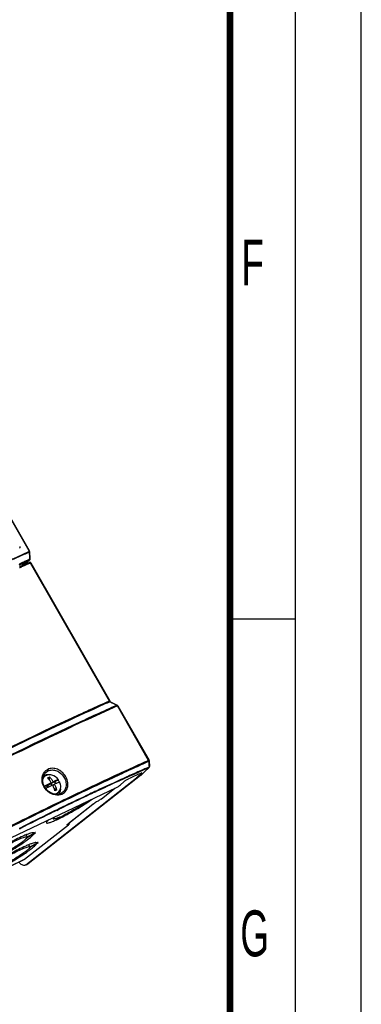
# Model space of a CAD drawing. Header units: millimetres. Extents: x 0 to 594, y 0 to 420.
# Tile 33 of 49: x 568 to 594, y 81 to 156. Entities that reach past the tile are written whole.
import ezdxf

# ---------------------------------------------------------------- set-up
doc = ezdxf.new("R2010")
doc.units = ezdxf.units.MM
doc.header["$LTSCALE"] = 32.67
doc.layers.get('0').update_dxf_attribs({"linetype": 'CONTINUOUS'})
doc.styles.add('TEXTSTYLE_2', font='txt', dxfattribs={"width": 0.6})

msp = doc.modelspace()

# ---------------------------------------------------------------- linework, layer by layer
at = {"color": 7, "linetype": 'CONTINUOUS'}
for p, q in [((594, 0), (594, 420)), ((568.713, 115.1849), (558.9922, 132.1889)), ((568.7063, 115.0804), (568.7191, 114.7121)), ((568.7321, 115.1229), (568.7514, 114.5628)), ((568.0938, 114.2466), (567.9579, 114.1858)), ((568.0965, 114.176), (568.1001, 114.1792)), ((568.483, 114.3497), (568.1607, 114.0628)), ((568.1695, 114.07), (568.5404, 114.2391)), ((568.7167, 114.4835), (568.3048, 114.1293)), ((568.6184, 114.4804), (568.4659, 114.4126)), ((568.5404, 114.2391), (568.6919, 114.3079)), ((568.7025, 114.5176), (568.6184, 114.4804)), ((568.6334, 114.4436), (568.702, 114.474)), ((568.7255, 114.5278), (568.7025, 114.5176)), ((568.7191, 114.7121), (568.7242, 114.5619)), ((568.7242, 114.5619), (568.7254, 114.528)), ((568.7886, 114.2574), (568.728, 114.2295)), ((568.82, 114.2665), (574.8379, 103.7397)), ((567.9794, 113.8888), (567.9554, 113.8776)), ((567.963, 113.9756), (568.0338, 114.008)), ((568.0516, 113.9221), (567.9794, 113.8888)), ((568.0338, 114.008), (568.1695, 114.07)), ((584, 110), (589, 110)), ((574.8523, 103.6791), (574.8857, 103.6617)), ((574.8857, 103.6617), (575.025, 103.5891)), ((574.8942, 103.6781), (575.4125, 103.4081)), ((575.025, 103.5891), (575.3705, 103.4091)), ((575.4531, 103.369), (577.8306, 99.2102)), ((577.8178, 99.1281), (577.8214, 98.9828)), ((577.8438, 99.1631), (577.8544, 98.7271)), ((577.8228, 98.6517), (577.1935, 98.0615)), ((577.8285, 98.6923), (577.8093, 98.6839)), ((577.8214, 98.9828), (577.8249, 98.8375)), ((577.8249, 98.8375), (577.8276, 98.7265)), ((577.8276, 98.7265), (577.8285, 98.6922)), ((568.4407, 91.2331), (576.868, 97.8626)), ((577.1892, 98.0577), (568.6143, 91.3121)), ((569.8475, 97.9534), (569.7564, 97.8818)), ((569.9587, 98.2842), (569.9598, 98.2853)), ((570.2484, 97.6943), (570.2415, 97.9402)), ((570.6171, 97.5746), (570.9078, 97.7132)), ((577.1878, 98.0567), (576.868, 97.8626)), ((577.2887, 98.2572), (576.8697, 97.8642)), ((577.2887, 98.2572), (577.1371, 98.1906)), ((577.1935, 98.0615), (577.1878, 98.0567)), ((565.7295, 92.5509), (575.3052, 97.1173)), ((569.873, 97.2198), (570.0263, 97.2929)), ((569.9714, 97.0638), (569.9884, 97.0733)), ((570.0821, 97.291), (570.0263, 97.2929)), ((570.1129, 97.1414), (570.0263, 97.2929)), ((570.0821, 97.291), (570.1559, 97.3262)), ((570.0821, 97.291), (570.1548, 97.1638)), ((570.1559, 97.3262), (570.3441, 97.4743)), ((570.2856, 97.4282), (570.3036, 97.3967)), ((570.3036, 97.3967), (570.5301, 97.5748)), ((570.3036, 97.3967), (570.3775, 97.4319)), ((570.6171, 97.5746), (570.3775, 97.4319)), ((570.4462, 97.3117), (570.3775, 97.4319)), ((570.5033, 97.3034), (570.6288, 97.4021)), ((570.8075, 96.9503), (570.6007, 97.0592)), ((570.6171, 97.5746), (570.6943, 97.4395)), ((574.1707, 96.2505), (575.2224, 97.0779)), ((575.6545, 97.3428), (575.9021, 97.5718)), ((570.8881, 96.7363), (570.7278, 96.6102)), ((571.0021, 95.533), (570.9247, 95.4952)), ((571.1197, 95.5903), (571.0021, 95.533)), ((571.3204, 95.6878), (571.1197, 95.5903)), ((571.4489, 95.7501), (571.3204, 95.6878)), ((573.5577, 95.8515), (571.7658, 94.4418)), ((573.5537, 95.8566), (573.6915, 95.965)), ((573.6033, 95.8879), (573.5537, 95.8566)), ((570.491, 94.8215), (570.5362, 94.7425)), ((570.7848, 94.678), (570.7336, 94.7674)), ((570.7848, 94.678), (570.785, 94.675)), ((570.8015, 94.7882), (570.855, 94.6945)), ((570.855, 94.6945), (571.0685, 94.899)), ((571.3638, 95.0398), (570.9141, 94.7227)), ((571.094, 94.8254), (571.0842, 94.8426)), ((568.0122, 94.0475), (567.9392, 94.0105)), ((568.3357, 91.6603), (571.6897, 94.2987)), ((571.5781, 94.3025), (571.7159, 94.4109)), ((571.7107, 94.4104), (571.7415, 94.3564)), ((571.7159, 94.4109), (571.7655, 94.4422)), ((568.4577, 93.5242), (568.5475, 93.3671)), ((569.1684, 93.684), (568.5364, 93.3116)), ((568.5475, 93.3671), (568.5479, 93.3663)), ((568.5479, 93.3663), (569.1707, 93.695)), ((569.0587, 93.6022), (569.0514, 93.615)), ((569.0708, 93.6597), (569.0682, 93.6648)), ((568.661, 92.769), (568.7508, 92.6119)), ((569.3717, 92.9289), (568.7397, 92.5564)), ((568.7508, 92.6119), (568.7512, 92.6112)), ((568.7512, 92.6112), (569.374, 92.9398)), ((569.262, 92.847), (569.2547, 92.8599)), ((569.2741, 92.9046), (569.2715, 92.9096)), ((567.107, 91.0698), (568.3042, 91.6407)), ((568.3041, 91.6408), (568.3357, 91.6603)), ((568.4407, 91.2331), (568.4028, 91.2097)), ((568.4429, 91.2286), (568.508, 91.2597))]:
    msp.add_line(p, q, dxfattribs=at)
at = {"color": 2, "linetype": 'CONTINUOUS'}
msp.add_line((589, 5), (589, 415), dxfattribs=at)
at = {"color": 9, "linetype": 'CONTINUOUS'}
for p, q in [((568.6941, 115.1794), (558.9734, 132.1834)), ((568.7167, 114.4835), (568.702, 114.474)), ((574.8065, 103.7306), (568.7886, 114.2574)), ((568.2971, 114.1257), (568.3048, 114.1293)), ((575.4311, 103.364), (575.4216, 103.3599)), ((577.7991, 99.201), (575.4216, 103.3599)), ((569.9598, 98.2853), (570.1307, 98.4028)), ((577.1763, 98.0496), (577.8061, 98.6403)), ((577.8228, 98.6517), (577.8061, 98.6403)), ((575.2072, 98.018), (575.0079, 97.9255)), ((575.2438, 97.9534), (575.041, 97.8593)), ((571.3379, 96.1866), (570.9499, 95.9991)), ((571.3597, 96.1152), (570.9803, 95.9318)), ((570.9499, 95.9991), (570.789, 95.9212)), ((570.8015, 95.3939), (570.9406, 95.4618)), ((570.9803, 95.9318), (570.823, 95.8556)), ((570.9406, 95.4618), (571.018, 95.4995)), ((571.018, 95.4995), (571.1355, 95.5568)), ((571.1355, 95.5568), (571.3361, 95.6542)), ((571.3361, 95.6542), (571.4347, 95.702)), ((571.7159, 94.4109), (573.5537, 95.8566)), ((567.9554, 93.9777), (568.0023, 94.0015)), ((568.0023, 94.0015), (568.034, 94.0174)), ((567.1386, 91.0894), (568.3357, 91.6603)), ((568.608, 91.3086), (568.6143, 91.3121))]:
    msp.add_line(p, q, dxfattribs=at)
at = {"color": 7, "linetype": 'CONTINUOUS', "const_width": 0.5}
msp.add_lwpolyline([(584, 410), (584, 10)], dxfattribs=at)
at = {"color": 9, "linetype": 'CONTINUOUS'}
msp.add_lwpolyline([(577.8238, 99.1319), (577.8219, 99.1306), (577.8199, 99.1294), (577.8178, 99.1281)], dxfattribs=at)
for centre, radius, start, end in [((644.8515, -56.6154), 187.8673, 114.056022, 114.350804), ((644.3795, -55.6442), 186.7439, 114.045202, 114.341703), ((641.3774, -48.8416), 179.3524, 113.906695, 114.054904), ((640.9721, -48.016), 178.3892, 113.897457, 114.044074), ((661.7645, -90.1032), 212.3801, 114.156442, 114.28476), ((574.9774, 103.828), 0.1966, 209.666346, 212.537345), ((574.9689, 103.8224), 0.1865, 212.503372, 217.26788), ((681.1294, -131.577), 257.6228, 114.224953, 115.511407), ((575.393, 103.3707), 0.0422, 62.505404, 73.680304), ((723.9641, -220.6643), 356.4726, 115.5579, 117.017713), ((667.856, -101.4476), 219.9321, 114.171935, 114.52402), ((667.7248, -101.1868), 219.5663, 114.171887, 114.515702), ((577.6711, 99.1279), 0.1474, 19.573732, 29.735466), ((570.4387, 97.8631), 0.7309, 115.591849, 120.53736), ((641.0362, -46.4934), 158.3093, 113.541195, 114.740969), ((676.0317, -119.3918), 239.651, 114.521592, 114.879652), ((675.8933, -119.1207), 239.2728, 114.51344, 114.875466), ((577.7274, 98.6978), 0.1012, 351.360925, 356.877114), ((693.5178, -156.953), 281.009, 115.03341, 115.766983), ((688.8619, -147.0288), 270.121, 114.928858, 115.504855), ((648.6075, -62.9831), 176.4541, 114.732876, 115.062167), ((570.877, 97.3051), 0.7469, 290.402362, 295.877127), ((570.8676, 97.3287), 0.7723, 295.74283, 299.109198), ((701.2938, -173.194), 299.0894, 115.496033, 115.753816), ((658.2169, -83.369), 198.9914, 115.259761, 115.855971), ((652.0255, -70.3004), 184.5304, 115.061124, 115.252722), ((720.784, -213.3907), 343.762, 115.870196, 116.735243), ((720.6599, -213.1617), 343.428, 115.867896, 116.732567), ((665.6127, -98.606), 215.9285, 116.045592, 116.184316), ((672.3235, -112.1851), 231.0753, 116.191808, 116.828592)]:
    msp.add_arc(centre, radius, start, end, dxfattribs=at)
at = {"color": 7, "linetype": 'CONTINUOUS'}
for centre, radius, start, end in [((568.5663, 115.1007), 0.1691, 25.994824, 29.862451), ((641.9771, -50.9318), 180.9097, 113.917203, 114.170444), ((641.4049, -49.5997), 179.4997, 113.9755, 114.105552), ((568.7332, 114.2168), 0.1, 29.758084, 114.418734), ((578.5749, 91.0507), 25.1762, 114.365662, 114.707426), ((575.3662, 103.3193), 0.1001, 29.64956, 62.405132), ((570.4309, 97.7833), 0.6884, 113.917227, 115.852764), ((637.7976, -39.0836), 150.2614, 113.769963, 114.189402), ((634.6234, -31.8787), 142.3884, 113.516187, 113.769615), ((577.7536, 98.7247), 0.1009, 354.839666, 1.407356), ((570.489, 97.7577), 0.7507, 156.614374, 159.402667), ((570.0496, 97.4559), 0.6674, 105.633142, 111.135053), ((568.7595, 96.5373), 1.8857, 41.052737, 44.95876), ((568.5817, 96.3841), 2.1204, 34.683446, 41.019711), ((568.5856, 96.3527), 2.2966, 32.148516, 34.731109), ((570.1101, 97.1418), 0.9812, 31.717974, 35.614277), ((570.1169, 97.1461), 0.9733, 29.756864, 31.715755), ((570.1298, 97.1533), 0.9584, 24.487363, 29.765884), ((643.588, -51.9592), 164.3792, 114.344355, 114.574711), ((641.3508, -47.017), 158.9542, 114.185954, 114.343958), ((639.8532, -44.3649), 155.7413, 113.746693, 114.094292), ((570.8894, 97.7706), 1.1619, 205.314808, 207.555252), ((570.9043, 97.7784), 1.1788, 207.55385, 209.382945), ((570.9234, 97.7894), 1.2009, 209.395181, 219.015122), ((576.1492, 85.9724), 12.6958, 118.405085, 119.029722), ((575.5404, 87.1046), 11.4104, 117.234756, 118.420177), ((574.8902, 88.362), 9.9948, 116.659954, 117.219532), ((568.4379, 96.2823), 2.2966, 32.148516, 34.731104), ((574.3703, 89.3995), 8.8343, 116.119127, 116.665844), ((568.3231, 96.2139), 2.4303, 24.896888, 27.383816), ((568.3556, 96.2286), 2.3946, 19.062265, 24.90449), ((568.4581, 96.2641), 2.2862, 15.625189, 19.060465), ((572.9977, 92.2804), 5.643, 114.084969, 114.82192), ((572.6004, 93.1722), 4.6668, 113.169508, 114.099884), ((571.258, 96.6513), 0.9355, 105.685083, 106.85387), ((571.198, 96.8667), 0.7118, 103.732221, 105.7192), ((570.1833, 97.1851), 0.9243, 23.132494, 23.80897), ((652.395, -71.0016), 185.3597, 115.072673, 115.263537), ((649.0478, -63.8396), 177.4542, 114.74656, 115.073682), ((645.9632, -57.1555), 170.0927, 114.574364, 114.745456), ((570.5581, 97.1549), 0.5331, 308.250061, 320.496014), ((570.8029, 97.3718), 0.7532, 276.810607, 280.22733), ((570.3621, 97.029), 0.7109, 336.778458, 339.320216), ((570.815, 97.3052), 0.6868, 295.648036, 303.084614), ((657.0156, -80.7773), 196.1724, 115.265456, 115.860499), ((665.5398, -98.3819), 215.7322, 116.013094, 116.19314), ((566.3618, 105.6208), 11.6869, 302.383882, 302.795395), ((567.1825, 104.3514), 10.1753, 302.78249, 303.700384), ((573.4377, 96.098), 0.2679, 308.234331, 318.596836), ((671.0927, -109.6498), 228.2941, 116.195426, 116.841575), ((569.9817, 96.5637), 2.0637, 296.861333, 302.615523), ((571.1212, 86.9596), 7.0869, 112.153501, 112.812275), ((570.7903, 87.7712), 6.2103, 111.683054, 112.14925), ((571.3246, 86.2044), 7.0869, 112.153501, 112.812275), ((570.9936, 87.0161), 6.2103, 111.683054, 112.14925)]:
    msp.add_arc(centre, radius, start, end, dxfattribs=at)
for centre, major_axis, ratio, start_param, end_param in [((538.6781, 90.7454), (47.6339, 28.2069), 0.1263221, 0.8223286, 0.8325436), ((580.8326, 97.8017), (12.3949, 6.5719), 0.0044533, 3.1169894, 3.3052219)]:
    msp.add_ellipse(centre, major_axis=major_axis, ratio=ratio, start_param=start_param, end_param=end_param, dxfattribs=at)
at = {"color": 9, "linetype": 'CONTINUOUS'}
for points, knots in [([(567.9746, 115.5294), (567.9885, 115.5043), (568.0064, 115.4501), (567.9733, 115.3989), (567.9526, 115.3885)], [0, 0, 0, 0, 0.5538608, 1, 1, 1, 1]), ([(568.6941, 115.1794), (568.6985, 115.1814), (568.7033, 115.1828), (568.7121, 115.1865), (568.713, 115.1849)], [0, 0, 0, 0, 0.7180756, 1, 1, 1, 1]), ([(568.6952, 115.1236), (568.6964, 115.1214), (568.6989, 115.1169), (568.7011, 115.1122), (568.7021, 115.1098)], [0, 0, 0, 0, 0.4943233, 1, 1, 1, 1]), ([(568.7021, 115.1098), (568.7031, 115.1073), (568.7048, 115.1024), (568.7055, 115.0973), (568.7054, 115.0949)], [0, 0, 0, 0, 0.5197732, 1, 1, 1, 1]), ([(568.7054, 115.0949), (568.7053, 115.0932), (568.7048, 115.0899), (568.7033, 115.0869), (568.7023, 115.0855)], [0, 0, 0, 0, 0.4984758, 1, 1, 1, 1]), ([(568.7321, 115.1228), (568.7322, 115.1196), (568.7318, 115.1132), (568.7301, 115.107), (568.7289, 115.104)], [0, 0, 0, 0, 0.5059247, 1, 1, 1, 1]), ([(568.757, 114.2946), (568.7519, 114.2986), (568.733, 114.3111), (568.7066, 114.3145), (568.6919, 114.3079)], [0, 0, 0, 0, 0.2874372, 1, 1, 1, 1]), ([(568.7221, 114.5061), (568.7231, 114.5096), (568.7246, 114.5169), (568.7253, 114.5242), (568.7254, 114.528)], [0, 0, 0, 0, 0.4888459, 1, 1, 1, 1]), ([(568.7484, 114.5498), (568.7495, 114.5519), (568.7511, 114.5561), (568.7515, 114.5606), (568.7514, 114.5628)], [0, 0, 0, 0, 0.5127847, 1, 1, 1, 1]), ([(568.82, 114.2665), (568.8185, 114.2692), (568.8038, 114.263), (568.7958, 114.2606), (568.7886, 114.2574)], [0, 0, 0, 0, 0.2818038, 1, 1, 1, 1]), ([(574.8065, 103.7307), (573.7698, 103.2657), (569.2638, 101.2005), (564.8164, 99.0091), (561.413, 97.2738)], [0, 0, 0, 0, 0.2292419, 1, 1, 1, 1]), ([(574.8379, 103.7397), (574.8376, 103.7404), (574.8348, 103.7408), (574.8327, 103.7403), (574.8312, 103.7399)], [0, 0, 0, 0, 0.3304701, 1, 1, 1, 1]), ([(574.4185, 103.484), (573.412, 103.0298), (569.0562, 101.0241), (564.7545, 98.9023), (561.4662, 97.2259)], [0, 0, 0, 0, 0.230284, 1, 1, 1, 1]), ([(575.3705, 103.4091), (574.3336, 102.9437), (569.8314, 100.8794), (565.387, 98.6902), (561.9867, 96.9577)], [0, 0, 0, 0, 0.2294631, 1, 1, 1, 1]), ([(575.3895, 103.3976), (575.3865, 103.4), (575.3804, 103.4042), (575.3738, 103.4076), (575.3705, 103.4091)], [0, 0, 0, 0, 0.5125989, 1, 1, 1, 1]), ([(575.4531, 103.369), (575.452, 103.3709), (575.4418, 103.3679), (575.4362, 103.366), (575.4311, 103.364)], [0, 0, 0, 0, 0.2853651, 1, 1, 1, 1]), ([(577.7991, 99.201), (577.8063, 99.2043), (577.8143, 99.2067), (577.8291, 99.2129), (577.8306, 99.2102)], [0, 0, 0, 0, 0.7182215, 1, 1, 1, 1]), ([(577.8438, 99.163), (577.8438, 99.1613), (577.8435, 99.1579), (577.8426, 99.1547), (577.842, 99.1531)], [0, 0, 0, 0, 0.4927464, 1, 1, 1, 1]), ([(571.2433, 96.654), (571.3444, 96.7103), (571.5262, 96.8763), (571.6586, 97.2289), (571.641, 97.6243), (571.4854, 98.008), (571.215, 98.3304), (570.8656, 98.5485), (570.4814, 98.6285), (570.2304, 98.5744), (570.123, 98.5223)], [0, 0, 0, 0, 0.1127477, 0.2297658, 0.355742, 0.4896976, 0.6263643, 0.7592057, 0.8837078, 1, 1, 1, 1]), ([(570.123, 98.5223), (570.1292, 98.5114), (570.1454, 98.4756), (570.1513, 98.4225), (570.1307, 98.4028)], [0, 0, 0, 0, 0.3058359, 1, 1, 1, 1]), ([(577.8061, 98.6403), (577.8086, 98.6424), (577.8135, 98.6467), (577.8172, 98.6523), (577.8184, 98.6554)], [0, 0, 0, 0, 0.4876751, 1, 1, 1, 1]), ([(577.8184, 98.6554), (577.819, 98.6569), (577.8199, 98.6603), (577.8202, 98.6639), (577.8202, 98.6658)], [0, 0, 0, 0, 0.4688718, 1, 1, 1, 1]), ([(577.8229, 98.6648), (577.824, 98.6676), (577.8258, 98.6735), (577.827, 98.6795), (577.8275, 98.6826)], [0, 0, 0, 0, 0.4888592, 1, 1, 1, 1]), ([(577.8513, 98.714), (577.8524, 98.7161), (577.854, 98.7204), (577.8545, 98.7249), (577.8544, 98.7271)], [0, 0, 0, 0, 0.512149, 1, 1, 1, 1]), ([(569.9197, 97.0508), (569.7768, 97.2439), (569.5965, 97.6952), (569.7418, 98.1775), (569.8828, 98.3391)], [0, 0, 0, 0, 0.5283663, 1, 1, 1, 1]), ([(570.9536, 96.5603), (570.7656, 96.5367), (570.3544, 96.6178), (570.0418, 96.8858), (569.9197, 97.0508)], [0, 0, 0, 0, 0.4800119, 1, 1, 1, 1]), ([(571.1158, 96.688), (571.1285, 96.6941), (571.1524, 96.6878), (571.1681, 96.6755), (571.1728, 96.6713)], [0, 0, 0, 0, 0.6911601, 1, 1, 1, 1])]:
    msp.add_open_spline(points, degree=3, knots=knots, dxfattribs=at)
for points in [[(568.7033, 115.1561), (568.7017, 115.1643), (568.6981, 115.1721), (568.6941, 115.1794)], [(568.6952, 115.1236), (568.7048, 115.1293), (568.7055, 115.1452), (568.7033, 115.1561)], [(568.7289, 115.104), (568.7247, 115.094), (568.716, 115.0855), (568.7063, 115.0804)], [(568.702, 114.474), (568.7119, 114.4818), (568.7187, 114.4939), (568.7221, 114.5061)], [(568.7254, 114.528), (568.7346, 114.5332), (568.7437, 114.5404), (568.7484, 114.5498)], [(568.7886, 114.2574), (568.7805, 114.2715), (568.7698, 114.2845), (568.757, 114.2946)], [(574.8312, 103.7399), (574.8226, 103.7379), (574.8145, 103.7342), (574.8065, 103.7306)], [(574.8523, 103.6791), (574.8399, 103.6869), (574.8294, 103.6978), (574.8205, 103.7095)], [(574.8942, 103.6781), (574.8818, 103.6846), (574.8654, 103.6839), (574.8523, 103.6791)], [(575.4049, 103.4112), (575.3938, 103.4144), (575.3813, 103.413), (575.3705, 103.4091)], [(575.4216, 103.3599), (575.4134, 103.3742), (575.4026, 103.3875), (575.3895, 103.3976)], [(577.8178, 99.1281), (577.8186, 99.1447), (577.8156, 99.1617), (577.81, 99.1773)], [(577.842, 99.1531), (577.8388, 99.1443), (577.8314, 99.1372), (577.8238, 99.1319)], [(569.8828, 98.3391), (569.9355, 98.3994), (569.9984, 98.452), (570.0673, 98.4927)], [(577.8285, 98.6922), (577.8376, 98.6975), (577.8466, 98.7046), (577.8513, 98.714)], [(575.041, 97.8593), (574.8972, 97.7924), (574.7534, 97.7255), (574.6098, 97.6584)], [(571.1374, 96.605), (571.0783, 96.583), (571.0161, 96.5682), (570.9536, 96.5603)], [(571.1728, 96.6713), (571.1849, 96.6605), (571.195, 96.6472), (571.203, 96.6331)]]:
    msp.add_open_spline(points, degree=3, dxfattribs=at)
at = {"color": 7, "linetype": 'CONTINUOUS'}
for points in [[(568.7321, 115.1229), (568.7315, 115.1408), (568.7262, 115.1587), (568.7183, 115.1748)], [(568.728, 114.2295), (568.5485, 114.1469), (568.3682, 114.066), (568.1882, 113.9845)], [(568.7393, 114.5115), (568.7336, 114.5011), (568.7259, 114.4915), (568.7169, 114.4837)], [(568.7514, 114.5629), (568.752, 114.5453), (568.7477, 114.527), (568.7393, 114.5115)], [(574.8678, 103.6991), (574.8562, 103.7111), (574.8464, 103.725), (574.8381, 103.7394)], [(577.8438, 99.1629), (577.8434, 99.1793), (577.8387, 99.196), (577.8306, 99.2102)], [(577.8228, 98.6517), (577.8401, 98.6679), (577.8519, 98.692), (577.854, 98.7156)], [(569.8989, 97.9938), (569.8255, 97.9361), (569.7667, 97.8556), (569.7312, 97.7692)], [(569.8, 98.0557), (569.837, 98.1413), (569.8919, 98.2215), (569.9599, 98.2853)], [(569.8697, 98.0986), (569.9142, 98.111), (569.9602, 98.119), (570.0064, 98.1225)], [(570.0064, 98.1225), (570.0822, 98.1284), (570.1595, 98.1223), (570.2339, 98.1066)], [(570.0938, 97.8698), (570.1413, 97.8967), (570.1907, 97.9206), (570.2415, 97.9402)], [(570.9303, 97.7309), (570.9104, 97.7261), (570.8908, 97.7203), (570.8714, 97.7141)], [(570.8075, 96.9503), (570.7639, 97.1063), (570.7033, 97.2583), (570.6288, 97.4021)], [(570.8075, 96.9503), (570.7597, 96.9239), (570.7102, 96.9006), (570.6598, 96.8798)], [(571.0768, 97.0413), (571.0747, 96.952), (571.0587, 96.8616), (571.0271, 96.778)], [(570.6533, 96.6302), (570.7376, 96.6465), (570.8206, 96.6832), (570.8881, 96.7363)], [(571.1158, 96.6881), (571.0593, 96.6609), (570.9984, 96.6417), (570.9366, 96.6305)], [(571.0153, 96.7487), (570.9966, 96.7051), (570.9733, 96.6632), (570.9459, 96.6244)], [(569.147, 93.6638), (569.1546, 93.67), (569.1622, 93.6764), (569.1684, 93.684)], [(569.3503, 92.9087), (569.3579, 92.9149), (569.3655, 92.9212), (569.3717, 92.9289)]]:
    msp.add_open_spline(points, degree=3, dxfattribs=at)
for points, knots in [([(567.9696, 114.0985), (568.0054, 114.1145), (568.0484, 114.14), (568.0886, 114.1692), (568.0965, 114.176)], [0, 0, 0, 0, 0.7909121, 1, 1, 1, 1]), ([(574.8942, 103.6781), (574.8925, 103.679), (574.8829, 103.685), (574.8743, 103.6924), (574.8678, 103.6991)], [0, 0, 0, 0, 0.1762617, 1, 1, 1, 1]), ([(570.1518, 98.4126), (570.2486, 98.4555), (570.4718, 98.4978), (570.9301, 98.3973), (571.3145, 98.0558), (571.5027, 97.6108), (571.5288, 97.2607), (571.4266, 96.9432), (571.2758, 96.7857), (571.1899, 96.7297)], [0, 0, 0, 0, 0.1168327, 0.2416994, 0.5078984, 0.6421674, 0.7689435, 0.8869183, 1, 1, 1, 1]), ([(569.839, 97.2738), (569.81, 97.3351), (569.7212, 97.5725), (569.7209, 97.848), (569.7863, 98.0218)], [0, 0, 0, 0, 0.2676598, 1, 1, 1, 1]), ([(570.9303, 97.7309), (570.81, 97.8989), (570.543, 98.0993), (570.1444, 98.1243), (569.9682, 98.0484), (569.8989, 97.9938)], [0, 0, 0, 0, 0.5305763, 0.7732878, 1, 1, 1, 1]), ([(570.473, 97.6612), (570.4553, 97.6867), (570.3843, 97.7846), (570.3051, 97.8766), (570.2415, 97.9402)], [0, 0, 0, 0, 0.2568976, 1, 1, 1, 1]), ([(570.8714, 97.7141), (570.848, 97.7066), (570.732, 97.6657), (570.6193, 97.6161), (570.5301, 97.5748)], [0, 0, 0, 0, 0.1998943, 1, 1, 1, 1]), ([(575.9021, 97.5718), (575.9536, 97.6194), (576.076, 97.7022), (576.2033, 97.7761), (576.2734, 97.8075)], [0, 0, 0, 0, 0.4773129, 1, 1, 1, 1]), ([(570.3824, 97.5043), (570.3413, 97.4842), (570.1671, 97.3971), (569.9954, 97.305), (569.8652, 97.2324)], [0, 0, 0, 0, 0.234685, 1, 1, 1, 1]), ([(570.8922, 96.6239), (570.7312, 96.6046), (570.3782, 96.6733), (570.1027, 96.8948), (569.9905, 97.0334)], [0, 0, 0, 0, 0.4762117, 1, 1, 1, 1]), ([(570.7643, 97.4625), (570.7855, 97.4716), (570.8587, 97.5021), (570.933, 97.5303), (570.9868, 97.5466)], [0, 0, 0, 0, 0.2914903, 1, 1, 1, 1]), ([(570.9694, 96.8158), (571.046, 96.9087), (571.139, 97.1648), (571.086, 97.425), (571.0333, 97.5482)], [0, 0, 0, 0, 0.4730631, 1, 1, 1, 1]), ([(575.3052, 97.1173), (575.3718, 97.1491), (575.4917, 97.2195), (575.6067, 97.2987), (575.6545, 97.3428)], [0, 0, 0, 0, 0.5315461, 1, 1, 1, 1]), ([(571.094, 94.8254), (571.5373, 95.0444), (572.3561, 95.4989), (573.1509, 95.9965), (573.5058, 96.259)], [0, 0, 0, 0, 0.5283495, 1, 1, 1, 1]), ([(574.1707, 96.2505), (574.1026, 96.1969), (573.944, 96.0984), (573.7813, 96.0079), (573.6915, 95.965)], [0, 0, 0, 0, 0.4651731, 1, 1, 1, 1]), ([(572.6212, 95.7514), (572.5207, 95.6877), (572.1101, 95.4358), (571.6884, 95.2017), (571.3638, 95.0398)], [0, 0, 0, 0, 0.2470771, 1, 1, 1, 1]), ([(573.0594, 96.0463), (573.0417, 96.0335), (572.9655, 95.9788), (572.8881, 95.9259), (572.8283, 95.886)], [0, 0, 0, 0, 0.2327533, 1, 1, 1, 1]), ([(570.2031, 94.6841), (570.148, 94.637), (570.0831, 94.5794), (569.9999, 94.4716), (570.0153, 94.4447)], [0, 0, 0, 0, 0.7006661, 1, 1, 1, 1]), ([(570.0153, 94.4447), (570.0273, 94.4238), (570.1256, 94.4256), (570.267, 94.4665), (570.5079, 94.5537), (570.6839, 94.6318), (570.7848, 94.678)], [0, 0, 0, 0, 0.0886125, 0.2852276, 0.5929944, 1, 1, 1, 1]), ([(570.5362, 94.7425), (570.5345, 94.7454), (570.5304, 94.7654), (570.5436, 94.7834), (570.553, 94.7965)], [0, 0, 0, 0, 0.1723571, 1, 1, 1, 1]), ([(570.6819, 94.7482), (570.6491, 94.739), (570.6064, 94.7267), (570.544, 94.7288), (570.5362, 94.7425)], [0, 0, 0, 0, 0.6829428, 1, 1, 1, 1]), ([(570.553, 94.7965), (570.5582, 94.8039), (570.5876, 94.8403), (570.6219, 94.8723), (570.6502, 94.8974)], [0, 0, 0, 0, 0.1929854, 1, 1, 1, 1]), ([(571.0685, 94.899), (571.0301, 94.8817), (570.9034, 94.8263), (570.7746, 94.7744), (570.6819, 94.7482)], [0, 0, 0, 0, 0.3040616, 1, 1, 1, 1]), ([(570.7849, 94.675), (570.7884, 94.669), (570.8211, 94.6819), (570.8389, 94.6874), (570.855, 94.6945)], [0, 0, 0, 0, 0.2817292, 1, 1, 1, 1]), ([(571.5781, 94.3025), (571.6105, 94.3179), (571.6606, 94.3387), (571.7138, 94.3604), (571.7331, 94.3597)], [0, 0, 0, 0, 0.6512963, 1, 1, 1, 1]), ([(571.7377, 94.3436), (571.7355, 94.3405), (571.7211, 94.3239), (571.7039, 94.31), (571.6897, 94.2987)], [0, 0, 0, 0, 0.1724918, 1, 1, 1, 1]), ([(571.7331, 94.3597), (571.7349, 94.3597), (571.7381, 94.3594), (571.7409, 94.3575), (571.7415, 94.3564)], [0, 0, 0, 0, 0.5911578, 1, 1, 1, 1]), ([(571.7415, 94.3564), (571.7424, 94.3549), (571.7419, 94.3497), (571.7393, 94.3459), (571.7377, 94.3436)], [0, 0, 0, 0, 0.3781161, 1, 1, 1, 1]), ([(565.4567, 91.3057), (565.8482, 91.4977), (566.4354, 91.8116), (567.2002, 92.2555), (567.7491, 92.5933), (568.2304, 92.9102), (568.6197, 93.1869), (568.8875, 93.4077), (569.0258, 93.5411), (569.0587, 93.6022)], [0, 0, 0, 0, 0.304986, 0.4653296, 0.618492, 0.7555764, 0.868684, 0.9514769, 1, 1, 1, 1]), ([(568.5364, 93.3116), (568.508, 93.2633), (568.3982, 93.158), (568.1858, 92.9845), (567.8819, 92.7687), (567.3587, 92.4246), (566.6364, 91.9948), (566.0302, 91.6697), (565.7255, 91.5194)], [0, 0, 0, 0, 0.0502065, 0.1338755, 0.247069, 0.3836338, 0.6954062, 1, 1, 1, 1]), ([(568.3736, 93.4921), (568.2762, 93.4512), (567.8202, 93.2485), (567.376, 93.0205), (567.0297, 92.8339)], [0, 0, 0, 0, 0.2116821, 1, 1, 1, 1]), ([(567.0601, 92.7761), (567.2482, 92.8757), (567.5907, 93.0495), (568.0373, 93.2533), (568.3375, 93.3607), (568.4856, 93.3909), (568.5397, 93.3806), (568.5475, 93.3671)], [0, 0, 0, 0, 0.3939745, 0.708833, 0.9144295, 0.9710827, 1, 1, 1, 1]), ([(569.0684, 93.6649), (569.0585, 93.6821), (568.9897, 93.6951), (568.8783, 93.6722), (568.7022, 93.6223), (568.5709, 93.572), (568.4957, 93.5422)], [0, 0, 0, 0, 0.0992346, 0.2937144, 0.5952198, 1, 1, 1, 1]), ([(569.0587, 93.6022), (569.0676, 93.6078), (569.0978, 93.6274), (569.1274, 93.6478), (569.147, 93.6638)], [0, 0, 0, 0, 0.2946474, 1, 1, 1, 1]), ([(569.1707, 93.695), (569.1606, 93.6996), (569.1234, 93.6808), (569.0927, 93.6703), (569.0708, 93.6597)], [0, 0, 0, 0, 0.3125098, 1, 1, 1, 1]), ([(568.7397, 92.5564), (568.7126, 92.5105), (568.6094, 92.41), (568.4092, 92.2449), (568.1229, 92.0396), (567.6266, 91.7101), (566.932, 91.2927), (566.347, 90.9747), (566.0496, 90.8246)], [0, 0, 0, 0, 0.0498408, 0.1322006, 0.2435321, 0.378234, 0.6888704, 1, 1, 1, 1]), ([(566.1733, 90.8119), (566.5294, 90.9994), (567.2156, 91.383), (568.0242, 91.8798), (568.5855, 92.2611), (568.9029, 92.4946), (569.1222, 92.6812), (569.2341, 92.7952), (569.262, 92.847)], [0, 0, 0, 0, 0.3251355, 0.6348772, 0.7661573, 0.8735444, 0.9524117, 1, 1, 1, 1]), ([(568.5769, 92.737), (568.4795, 92.6961), (568.0236, 92.4934), (567.5793, 92.2653), (567.233, 92.0787)], [0, 0, 0, 0, 0.2116821, 1, 1, 1, 1]), ([(567.2634, 92.021), (567.4515, 92.1206), (567.794, 92.2944), (568.2406, 92.4981), (568.5408, 92.6056), (568.6889, 92.6358), (568.743, 92.6255), (568.7508, 92.6119)], [0, 0, 0, 0, 0.3939745, 0.708833, 0.9144295, 0.9710827, 1, 1, 1, 1]), ([(569.2717, 92.9097), (569.2618, 92.9269), (569.193, 92.94), (569.0816, 92.9171), (568.9055, 92.8671), (568.7742, 92.8169), (568.699, 92.787)], [0, 0, 0, 0, 0.0992346, 0.2937144, 0.5952198, 1, 1, 1, 1]), ([(569.262, 92.847), (569.271, 92.8527), (569.3011, 92.8722), (569.3307, 92.8927), (569.3503, 92.9087)], [0, 0, 0, 0, 0.2946474, 1, 1, 1, 1]), ([(569.374, 92.9398), (569.3639, 92.9445), (569.3267, 92.9256), (569.2961, 92.9151), (569.2741, 92.9046)], [0, 0, 0, 0, 0.3125098, 1, 1, 1, 1]), ([(568.4028, 91.2096), (568.3311, 91.1754), (568.1137, 91.2172), (567.9836, 91.3638), (567.9194, 91.4549)], [0, 0, 0, 0, 0.4162597, 1, 1, 1, 1]), ([(568.6146, 91.3123), (568.6139, 91.3117), (568.6117, 91.3104), (568.6094, 91.3093), (568.608, 91.3086)], [0, 0, 0, 0, 0.3688274, 1, 1, 1, 1])]:
    msp.add_open_spline(points, degree=3, knots=knots, dxfattribs=at)

# ---------------------------------------------------------------- texts
at = {"color": 5, "linetype": 'CONTINUOUS', "char_height": 3.5, "width": 2.1, "attachment_point": 1, "line_spacing_factor": 0.9, "style": 'TEXTSTYLE_2'}
for s, insert in [('F', (584.8655, 138.9264)), ('G', (584.785, 87.7633))]:
    msp.add_mtext(s, dxfattribs=dict(at, insert=insert))

doc.saveas('drawing.dxf')
